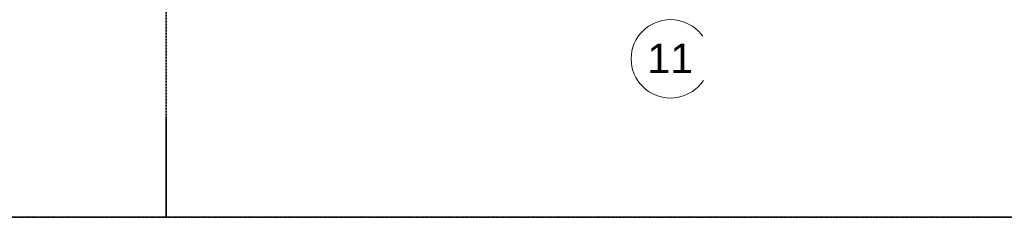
# Model space of a CAD drawing. Header units: millimetres. Extents: x 75701 to 402820, y 135 to 33652.
# Tile 40 of 52: x 372781 to 387801, y 10500 to 13525. Entities that reach past the tile are written whole.
import ezdxf

# ---------------------------------------------------------------- set-up
doc = ezdxf.new("R2010")
doc.units = ezdxf.units.MM
doc.linetypes.add('B_CARA_12', pattern=[2.6, 1, -0.8, 0, -0.8])
for name, color, linetype, lineweight in [('CA_PODLAHA25', 7, 'Continuous', 13), ('CA_TEXT35', 62, 'Continuous', 9), ('CA_ZAKLADY25', 7, 'Continuous', 13)]:
    doc.layers.add(name, color=color, linetype=linetype, lineweight=lineweight)
doc.styles.add('Arial_1', font='arial.ttf', dxfattribs={"height": 450})

# ---------------------------------------------------------------- blocks, each defined once
blk = doc.blocks.new('Osnova - Bublina osnovy 12mm-4850-PŮDORYS ZÁKLADŮ PECE V ÚROVNI -3_400')
at = {"layer": 'CA_TEXT35'}
blk.add_circle((0, 0), 6, dxfattribs=at)

msp = doc.modelspace()

# ---------------------------------------------------------------- linework, layer by layer
at = {"layer": 'CA_PODLAHA25', "linetype": 'B_CARA_12'}
for p, q in [((350998.9, 10499.9), (399334.4, 10499.9)), ((399334.4, 10499.9), (350998.9, 10499.9))]:
    msp.add_line(p, q, dxfattribs=at)
at = {"layer": 'CA_ZAKLADY25', "linetype": 'B_CARA_12'}
for p, q in [((375008.9, 17509.9), (375008.9, 10509.9)), ((375008.9, 10509.9), (375008.9, 17509.9)), ((375018.9, 10509.9), (375018.9, 17509.9)), ((375018.9, 17509.9), (375018.9, 10509.9)), ((375008.9, 10509.9), (351008.9, 10509.9)), ((351008.9, 10509.9), (375008.9, 10509.9)), ((399018.9, 10509.9), (375018.9, 10509.9)), ((375018.9, 10509.9), (399018.9, 10509.9))]:
    msp.add_line(p, q, dxfattribs=at)

# ---------------------------------------------------------------- block references
at = {"layer": 'CA_TEXT35', "xscale": 99.99999999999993, "yscale": 99.99999999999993, "zscale": 99.99999999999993}
msp.add_blockref('Osnova - Bublina osnovy 12mm-4850-PŮDORYS ZÁKLADŮ PECE V ÚROVNI -3_400', (382708.9, 12925.2), dxfattribs=at)

# ---------------------------------------------------------------- next in the draw order: texts
at = {"layer": 'CA_TEXT35', "insert": (382354.8, 13157.8), "char_height": 450, "width": 849.789, "attachment_point": 1, "style": 'Arial_1', "bg_fill": 3, "box_fill_scale": 1.25, "bg_fill_color": 256, "bg_fill_true_color": 13158600, "bg_fill_transparency": 0}
msp.add_mtext('11', dxfattribs=at)

doc.saveas('drawing.dxf')
